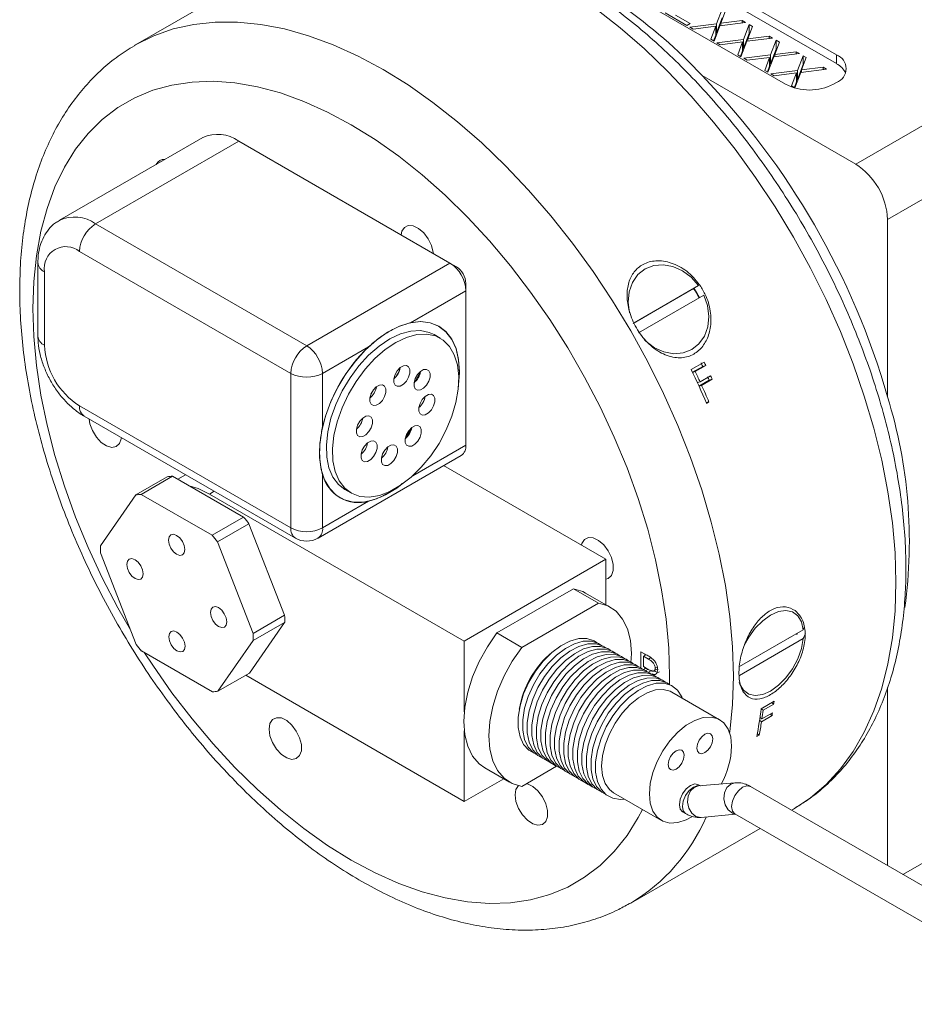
# Model space of a CAD drawing. Header units: inches. Extents: x 0.88 to 7.66, y 1.31 to 10.15.
# Tile 6 of 10: x 4.64 to 5.88, y 4.48 to 5.85. Entities that reach past the tile are written whole.
import ezdxf

# ---------------------------------------------------------------- set-up
doc = ezdxf.new("R2010")
doc.units = ezdxf.units.IN
doc.header["$MEASUREMENT"] = 0

msp = doc.modelspace()

# ---------------------------------------------------------------- linework, layer by layer
at = {"color": 7, "linetype": 'Continuous', "lineweight": 15}
for p, q in [((5.7748, 5.8001), (5.3107, 6.068)), ((5.7748, 5.7879), (5.3107, 6.0557)), ((5.8014, 5.6482), (6.4993, 6.0511)), ((5.24, 6.0272), (5.7041, 5.7593)), ((6.5435, 5.9745), (5.8456, 5.5717)), ((5.0274, 5.9441), (4.8016, 5.8138)), ((5.6083, 5.8432), (5.6161, 5.8637)), ((5.5671, 5.8409), (5.537, 5.8583)), ((5.551, 5.8554), (5.5716, 5.8435)), ((5.6083, 5.8309), (5.6161, 5.8514)), ((5.6207, 5.861), (5.6141, 5.8439)), ((5.5716, 5.8435), (5.5671, 5.8409)), ((5.5713, 5.8385), (5.6083, 5.8432)), ((5.5759, 5.8358), (5.5713, 5.8385)), ((5.607, 5.8398), (5.5759, 5.8358)), ((5.6002, 5.8218), (5.607, 5.8398)), ((5.6129, 5.8405), (5.6047, 5.8192)), ((5.607, 5.8275), (5.607, 5.8398)), ((5.6083, 5.8309), (5.6083, 5.8432)), ((5.6484, 5.845), (5.6129, 5.8405)), ((5.6141, 5.8439), (5.6438, 5.8477)), ((5.6141, 5.8407), (5.6141, 5.8439)), ((5.6438, 5.8477), (5.6484, 5.845)), ((5.6438, 5.8444), (5.6438, 5.8477)), ((5.6457, 5.8216), (5.6535, 5.8421)), ((5.658, 5.8394), (5.6515, 5.8223)), ((5.6535, 5.8421), (5.658, 5.8394)), ((5.6535, 5.8298), (5.6535, 5.8421)), ((5.6047, 5.8192), (5.6002, 5.8218)), ((5.604, 5.8196), (5.607, 5.8275)), ((5.607, 5.8307), (5.6083, 5.8309)), ((5.6087, 5.8169), (5.6457, 5.8216)), ((5.6457, 5.8093), (5.6535, 5.8298)), ((5.6457, 5.8093), (5.6457, 5.8216)), ((5.6858, 5.8234), (5.6503, 5.8189)), ((5.6515, 5.8223), (5.6812, 5.8261)), ((5.6515, 5.8191), (5.6515, 5.8223)), ((5.6535, 5.8298), (5.6542, 5.8294)), ((5.6812, 5.8261), (5.6858, 5.8234)), ((5.6812, 5.8228), (5.6812, 5.8261)), ((5.6133, 5.8142), (5.6087, 5.8169)), ((5.6444, 5.8182), (5.6133, 5.8142)), ((5.6376, 5.8002), (5.6444, 5.8182)), ((5.6503, 5.8189), (5.6421, 5.7976)), ((5.6444, 5.8059), (5.6444, 5.8182)), ((5.6444, 5.8092), (5.6457, 5.8093)), ((5.6831, 5.8), (5.6909, 5.8205)), ((5.6831, 5.7877), (5.6909, 5.8082)), ((5.6954, 5.8178), (5.6889, 5.8007)), ((5.6909, 5.8205), (5.6954, 5.8178)), ((5.6909, 5.8082), (5.6909, 5.8205)), ((5.6909, 5.8082), (5.6916, 5.8078)), ((5.6421, 5.7976), (5.6376, 5.8002)), ((5.6414, 5.798), (5.6444, 5.8059)), ((5.6461, 5.7953), (5.6831, 5.8)), ((5.6507, 5.7927), (5.6461, 5.7953)), ((5.6818, 5.7966), (5.6507, 5.7927)), ((5.675, 5.7786), (5.6818, 5.7966)), ((5.6877, 5.7973), (5.6795, 5.776)), ((5.6818, 5.7843), (5.6818, 5.7966)), ((5.6831, 5.7877), (5.6831, 5.8)), ((5.7232, 5.8018), (5.6877, 5.7973)), ((5.6889, 5.8007), (5.7186, 5.8045)), ((5.6889, 5.7975), (5.6889, 5.8007)), ((5.7186, 5.8045), (5.7232, 5.8018)), ((5.7186, 5.8013), (5.7186, 5.8045)), ((5.7205, 5.7784), (5.7283, 5.7989)), ((5.7328, 5.7963), (5.7263, 5.7791)), ((5.7283, 5.7989), (5.7328, 5.7963)), ((5.7283, 5.7866), (5.7283, 5.7989)), ((5.7748, 5.7879), (5.7748, 5.8001)), ((5.6788, 5.7764), (5.6818, 5.7843)), ((5.6818, 5.7876), (5.6831, 5.7877)), ((5.7205, 5.7661), (5.7283, 5.7866)), ((5.7263, 5.7791), (5.756, 5.7829)), ((5.7283, 5.7866), (5.729, 5.7862)), ((5.756, 5.7829), (5.7606, 5.7802)), ((5.756, 5.7797), (5.756, 5.7829)), ((5.5881, 5.7713), (5.8014, 5.6482)), ((5.6795, 5.776), (5.675, 5.7786)), ((5.6835, 5.7737), (5.7205, 5.7784)), ((5.6881, 5.7711), (5.6835, 5.7737)), ((5.7192, 5.775), (5.6881, 5.7711)), ((5.7124, 5.7571), (5.7192, 5.775)), ((5.725, 5.7757), (5.7169, 5.7544)), ((5.7192, 5.7628), (5.7192, 5.775)), ((5.7205, 5.7661), (5.7205, 5.7784)), ((5.7606, 5.7802), (5.725, 5.7757)), ((5.7263, 5.7759), (5.7263, 5.7791)), ((5.7169, 5.7544), (5.7124, 5.7571)), ((5.7162, 5.7548), (5.7192, 5.7628)), ((5.7192, 5.766), (5.7205, 5.7661)), ((5.7703, 5.7593), (5.7748, 5.7618)), ((4.8949, 5.6853), (4.6961, 5.5705)), ((4.9449, 5.6804), (4.746, 5.5655)), ((5.2382, 5.5111), (4.9449, 5.6804)), ((4.746, 5.5655), (5.0393, 5.3963)), ((5.8456, 5.3254), (5.8456, 5.5717)), ((5.0172, 5.358), (4.724, 5.5273)), ((4.6662, 5.5119), (4.6662, 5.4099)), ((5.0393, 5.3963), (5.2382, 5.5111)), ((5.247, 5.506), (5.2382, 5.5111)), ((4.6753, 5.4992), (4.6754, 5.3971)), ((5.2603, 5.483), (5.2603, 5.4728)), ((5.2603, 5.483), (5.2603, 5.2687)), ((5.583, 5.4798), (5.4923, 5.4274)), ((5.2603, 5.4728), (5.1832, 5.4283)), ((5.2603, 5.2585), (5.2603, 5.4728)), ((5.5763, 5.4759), (5.4937, 5.4282)), ((5.4998, 5.4144), (5.5905, 5.4668)), ((5.2247, 5.4069), (5.2161, 5.4118)), ((5.1252, 5.3948), (5.0614, 5.358)), ((5.573, 5.3634), (5.5909, 5.3738)), ((5.0172, 5.1436), (5.0172, 5.358)), ((5.0614, 5.358), (5.0614, 5.2843)), ((5.1676, 5.3608), (5.1641, 5.3546)), ((5.1683, 5.3627), (5.1666, 5.3637)), ((5.1683, 5.3627), (5.1666, 5.3637)), ((5.197, 5.3593), (5.1894, 5.3461)), ((5.589, 5.3677), (5.5748, 5.3595)), ((5.5749, 5.3594), (5.5786, 5.3605)), ((5.5932, 5.369), (5.5786, 5.3605)), ((5.589, 5.3677), (5.5932, 5.369)), ((5.5816, 5.3452), (5.5853, 5.3461)), ((5.5979, 5.3487), (5.5837, 5.3405)), ((5.5853, 5.3461), (5.6, 5.3546)), ((5.6022, 5.3498), (5.5875, 5.3413)), ((5.5979, 5.3487), (5.6022, 5.3498)), ((5.1321, 5.3354), (5.1285, 5.3292)), ((5.5838, 5.3404), (5.5875, 5.3413)), ((5.2024, 5.3211), (5.1987, 5.3145)), ((5.2015, 5.319), (5.2013, 5.3191)), ((5.5938, 5.3177), (5.5977, 5.3184)), ((5.5977, 5.3184), (5.5944, 5.3164)), ((4.724, 5.3129), (5.0172, 5.1436)), ((4.7304, 5.2986), (5.0237, 5.1293)), ((5.1155, 5.2902), (5.1124, 5.2849)), ((5.1842, 5.2813), (5.1762, 5.2674)), ((5.1842, 5.2813), (5.1837, 5.2816)), ((5.1842, 5.2813), (5.1837, 5.2816)), ((5.1851, 5.2828), (5.1842, 5.2813)), ((5.2603, 5.2687), (5.2603, 5.2585)), ((5.055, 5.1293), (5.2538, 5.2441)), ((5.4547, 5.1), (5.2294, 5.2301)), ((4.8458, 5.2145), (4.8021, 5.1893)), ((4.8094, 5.19), (4.8532, 5.2152)), ((4.8532, 5.2152), (4.9518, 5.1586)), ((4.8711, 5.2174), (4.8603, 5.2111)), ((5.0614, 5.2174), (5.0614, 5.1436)), ((5.0921, 5.1971), (5.1007, 5.1922)), ((4.8021, 5.1893), (4.753, 5.1188)), ((4.908, 5.1333), (4.8094, 5.19)), ((5.258, 4.9865), (4.9045, 5.1906)), ((5.0614, 5.1436), (5.1253, 5.1805)), ((4.9518, 5.1586), (4.908, 5.1333)), ((4.9154, 5.1242), (4.9592, 5.1494)), ((4.9592, 5.1494), (5.0087, 5.0224)), ((4.9649, 4.9971), (4.9154, 5.1242)), ((4.753, 5.109), (4.8025, 4.9819)), ((5.258, 4.9865), (5.4547, 5.1)), ((5.4547, 5.0369), (5.4547, 5.1)), ((5.4095, 5.0591), (5.3032, 4.9978)), ((5.4442, 5.0391), (5.4095, 5.0591)), ((5.461, 5.0332), (5.4264, 5.0532)), ((5.4442, 5.0391), (5.3379, 4.9778)), ((5.0087, 5.0224), (4.9649, 4.9971)), ((5.0087, 5.0125), (4.9597, 4.9421)), ((4.965, 4.9873), (5.0087, 5.0125)), ((5.7286, 5.0023), (5.6399, 4.9511)), ((5.73, 5.0052), (5.7286, 5.0023)), ((5.3379, 4.9778), (5.3032, 4.9978)), ((5.6399, 4.9511), (5.7187, 4.9966)), ((5.64, 4.9389), (5.7286, 4.99)), ((5.7199, 4.9969), (5.7197, 4.9951)), ((4.9159, 4.9168), (4.965, 4.9873)), ((5.258, 4.8884), (5.258, 4.9865)), ((4.8099, 4.9728), (4.9085, 4.9162)), ((5.5033, 4.9717), (5.5107, 4.9675)), ((5.5033, 4.9493), (5.5033, 4.9717)), ((5.5104, 4.9676), (5.5066, 4.9655)), ((5.5066, 4.9655), (5.5066, 4.9513)), ((5.5135, 4.9615), (5.5066, 4.9655)), ((5.5086, 4.9666), (5.5086, 4.9687)), ((5.517, 4.9635), (5.5135, 4.9615)), ((5.5066, 4.9513), (5.5134, 4.9473)), ((5.5104, 4.9491), (5.507, 4.9471)), ((5.5086, 4.9481), (5.5086, 4.9501)), ((5.5131, 4.9475), (5.5098, 4.9456)), ((5.5208, 4.9447), (5.5259, 4.9477)), ((5.5261, 4.9506), (5.5232, 4.9489)), ((4.9597, 4.9421), (4.9159, 4.9168)), ((4.9546, 4.9392), (5.258, 4.764)), ((5.5187, 4.9461), (5.5138, 4.9432)), ((5.5164, 4.9448), (5.5156, 4.9464)), ((5.8456, 4.6749), (5.8456, 4.9221)), ((5.6124, 4.8774), (5.5461, 4.9157)), ((5.6701, 4.8926), (5.688, 4.903)), ((5.6701, 4.8925), (5.6729, 4.8905)), ((5.6875, 4.8989), (5.6729, 4.8905)), ((5.6847, 4.901), (5.6875, 4.8989)), ((5.6685, 4.8806), (5.6712, 4.8785)), ((5.6686, 4.8805), (5.6685, 4.8804)), ((5.6852, 4.883), (5.6706, 4.8745)), ((5.6712, 4.8785), (5.6858, 4.8869)), ((5.6826, 4.885), (5.6852, 4.883)), ((5.6679, 4.8766), (5.6706, 4.8745)), ((5.258, 4.764), (5.258, 4.862)), ((5.6673, 4.8561), (5.664, 4.8542)), ((5.6647, 4.8582), (5.6673, 4.8561)), ((5.8669, 4.6625), (6.212, 4.8617)), ((5.2864, 4.8108), (5.321, 4.7908)), ((5.3379, 4.7849), (5.3862, 4.8128)), ((5.258, 4.764), (5.3127, 4.7955)), ((5.6336, 4.7899), (5.583, 4.7854)), ((5.5858, 4.7856), (5.583, 4.7872)), ((6.1133, 4.5203), (5.6553, 4.7847)), ((5.4653, 4.7759), (5.5317, 4.7376)), ((5.5611, 4.7494), (5.5652, 4.747)), ((5.5869, 4.7418), (5.6347, 4.7461)), ((5.6335, 4.7468), (6.0914, 4.4824)), ((5.6335, 4.7468), (5.6335, 4.7468)), ((5.7123, 4.7518), (5.7148, 4.7533)), ((5.4891, 4.623), (5.6685, 4.7266)), ((5.4891, 4.623), (5.4877, 4.6222))]:
    msp.add_line(p, q, dxfattribs=at)
at = {"color": 8, "linetype": 'Continuous', "lineweight": 15}
for p, q in [((5.1865, 5.2159), (5.2603, 5.2585)), ((4.9045, 5.1906), (4.911, 5.1944))]:
    msp.add_line(p, q, dxfattribs=at)
at = {"color": 8, "linetype": 'Continuous', "lineweight": 15, "flags": 128}
for points in [[(5.8572, 5.0681), (5.856, 5.1088), (5.8523, 5.1508), (5.8461, 5.1938), (5.8375, 5.2376), (5.8266, 5.2819), (5.8133, 5.3266), (5.7978, 5.3714), (5.7801, 5.4161), (5.7603, 5.4605), (5.7385, 5.5042), (5.7148, 5.5472), (5.6894, 5.5892), (5.6624, 5.6299), (5.6339, 5.6692), (5.6041, 5.7069), (5.573, 5.7428), (5.541, 5.7766), (5.5081, 5.8083), (5.4744, 5.8376), (5.4403, 5.8644)], [(4.8016, 5.8138), (4.827, 5.8264), (4.854, 5.836), (4.8825, 5.8424), (4.9124, 5.8456), (4.9434, 5.8456), (4.9755, 5.8424), (5.0084, 5.8361), (5.042, 5.8266), (5.0762, 5.814), (5.1107, 5.7983), (5.1454, 5.7798), (5.18, 5.7583), (5.2145, 5.7341), (5.2487, 5.7073), (5.2823, 5.6779), (5.3152, 5.6463), (5.3473, 5.6124), (5.3783, 5.5766), (5.4082, 5.5389), (5.4367, 5.4996), (5.4637, 5.4589), (5.4891, 5.4169), (5.5128, 5.3739), (5.5345, 5.3301), (5.5543, 5.2858), (5.572, 5.2411), (5.5876, 5.1963), (5.6008, 5.1516), (5.6118, 5.1073), (5.6204, 5.0635), (5.6265, 5.0205), (5.6303, 4.9785), (5.6315, 4.9377), (5.6303, 4.8984), (5.6265, 4.8607), (5.6263, 4.8592)], [(5.543, 4.9263), (5.5431, 4.9377), (5.5419, 4.9766), (5.5382, 5.0167), (5.532, 5.0577), (5.5235, 5.0995), (5.5126, 5.1418), (5.4993, 5.1844), (5.4839, 5.2271), (5.4663, 5.2696), (5.4467, 5.3116), (5.4251, 5.353), (5.4018, 5.3934), (5.3767, 5.4328), (5.3501, 5.4708), (5.3221, 5.5073), (5.2929, 5.542), (5.2626, 5.5747), (5.2314, 5.6053), (5.1995, 5.6336), (5.167, 5.6595), (5.1342, 5.6827), (5.1012, 5.7032), (5.0681, 5.7208), (5.0353, 5.7355), (5.0028, 5.7472), (4.9709, 5.7557), (4.9397, 5.7611), (4.9094, 5.7634), (4.8802, 5.7624), (4.8522, 5.7582), (4.8256, 5.7509), (4.8006, 5.7405), (4.7772, 5.727), (4.7556, 5.7105), (4.736, 5.6911), (4.7184, 5.669), (4.703, 5.6442), (4.6898, 5.6168), (4.6789, 5.5871), (4.6703, 5.5552), (4.6642, 5.5212), (4.6605, 5.4854), (4.6592, 5.448), (4.6592, 5.448)], [(4.6592, 5.448), (4.6605, 5.4091), (4.6642, 5.3691), (4.6703, 5.328), (4.6789, 5.2862), (4.6898, 5.2439), (4.703, 5.2013), (4.7184, 5.1586), (4.736, 5.1162), (4.7556, 5.0741), (4.7772, 5.0328), (4.7947, 5.0022)], [(5.7164, 4.7542), (5.7385, 4.769), (5.7603, 4.7876), (5.7801, 4.8091), (5.7978, 4.8334), (5.8133, 4.8602), (5.8266, 4.8896), (5.8375, 4.9213), (5.8461, 4.9551), (5.8523, 4.991), (5.856, 5.0287), (5.8572, 5.0681)], [(4.8143, 4.9703), (4.8256, 4.9529), (4.8522, 4.9149), (4.8802, 4.8785), (4.9094, 4.8438), (4.9397, 4.811), (4.9709, 4.7804), (5.0028, 4.7521), (5.0353, 4.7263), (5.0681, 4.703), (5.1012, 4.6825), (5.1342, 4.6649), (5.167, 4.6502), (5.1995, 4.6386), (5.2314, 4.63), (5.2626, 4.6246), (5.2929, 4.6224), (5.3221, 4.6233), (5.3501, 4.6275), (5.3767, 4.6348), (5.4018, 4.6452), (5.4251, 4.6587), (5.4467, 4.6752), (5.4663, 4.6946), (5.4839, 4.7168), (5.4993, 4.7416), (5.5052, 4.7528)], [(5.5855, 4.7856), (5.5821, 4.7859), (5.5762, 4.7838), (5.5702, 4.779), (5.5652, 4.7723), (5.5619, 4.7645), (5.5607, 4.757), (5.5619, 4.7509), (5.5652, 4.747), (5.5652, 4.747)], [(5.583, 4.7854), (5.5773, 4.7835), (5.5719, 4.7786), (5.5686, 4.7714), (5.5677, 4.7629), (5.5695, 4.7546), (5.5737, 4.7477), (5.5795, 4.7432), (5.5862, 4.7417), (5.5869, 4.7418)], [(5.6336, 4.7899), (5.6278, 4.788), (5.6225, 4.7831), (5.6192, 4.7759), (5.6183, 4.7675), (5.6201, 4.7592), (5.6242, 4.7522), (5.6301, 4.7477), (5.6341, 4.7464)], [(5.6553, 4.7847), (5.6503, 4.7856), (5.6444, 4.7836), (5.6385, 4.7788), (5.6335, 4.772), (5.6301, 4.7643), (5.6289, 4.7568), (5.6301, 4.7506), (5.6335, 4.7468), (5.6335, 4.7468)]]:
    msp.add_lwpolyline(points, dxfattribs=at)
at = {"color": 7, "linetype": 'Continuous', "lineweight": 15, "flags": 128}
for points in [[(4.8002, 5.813), (4.8016, 5.8138), (4.8016, 5.8138)], [(5.2151, 5.5244), (5.2149, 5.5259), (5.2125, 5.5353), (5.2079, 5.5447), (5.2017, 5.553), (5.1945, 5.5593), (5.1871, 5.5628), (5.1803, 5.5633), (5.1749, 5.5607), (5.1713, 5.5552), (5.1703, 5.5503)], [(5.583, 5.4798), (5.5728, 5.4914), (5.5608, 5.5005), (5.5476, 5.5064), (5.5341, 5.5089), (5.521, 5.5077), (5.5091, 5.503), (5.4991, 5.4951), (5.4915, 5.4843), (5.4869, 5.4713), (5.4855, 5.457), (5.4873, 5.4422)], [(5.5077, 5.405), (5.51, 5.4028), (5.522, 5.3937), (5.5352, 5.3878), (5.5487, 5.3853), (5.5618, 5.3864), (5.5737, 5.3911), (5.5837, 5.3991), (5.5913, 5.4099), (5.5959, 5.4228), (5.5973, 5.4372), (5.5955, 5.4521), (5.5905, 5.4668)], [(5.5767, 5.4762), (5.5808, 5.4698), (5.5843, 5.4632)], [(5.1692, 5.2023), (5.1644, 5.1988), (5.1488, 5.1893), (5.1333, 5.1828), (5.1183, 5.1795), (5.1043, 5.1794), (5.0916, 5.1825), (5.0804, 5.1888), (5.0712, 5.1981), (5.0642, 5.2101), (5.0594, 5.2246), (5.0572, 5.2411), (5.0574, 5.2593), (5.0601, 5.2787), (5.0653, 5.2987), (5.0728, 5.3189), (5.0823, 5.3387), (5.0938, 5.3576), (5.1068, 5.3751), (5.121, 5.3909), (5.1361, 5.4043), (5.1516, 5.4152), (5.1672, 5.4232), (5.1825, 5.4282), (5.1971, 5.4299), (5.2105, 5.4284), (5.2224, 5.4237), (5.2326, 5.4159), (5.2408, 5.4052), (5.2467, 5.3919), (5.2502, 5.3763), (5.2513, 5.3589), (5.2501, 5.3425)], [(5.1832, 5.4283), (5.1975, 5.4299), (5.2107, 5.4284), (5.2225, 5.4238), (5.2326, 5.4161), (5.2407, 5.4057), (5.2466, 5.3927), (5.2502, 5.3775), (5.2515, 5.3605), (5.2502, 5.3421), (5.2499, 5.3394)], [(5.0921, 5.1971), (5.0834, 5.2038), (5.0756, 5.2141), (5.0702, 5.2269), (5.0671, 5.2419), (5.0666, 5.2587), (5.0685, 5.2769), (5.0729, 5.2958), (5.0797, 5.315), (5.0886, 5.3339), (5.0994, 5.352), (5.1117, 5.3686), (5.1253, 5.3835), (5.1397, 5.396), (5.1545, 5.406), (5.1694, 5.413), (5.1837, 5.4168), (5.1972, 5.4175), (5.2095, 5.4149), (5.2161, 5.4118)], [(5.2114, 5.2435), (5.1984, 5.2277), (5.1844, 5.2139), (5.1697, 5.2027), (5.1548, 5.1942), (5.1402, 5.1887), (5.1262, 5.1864), (5.1132, 5.1874), (5.1017, 5.1916), (5.092, 5.1989), (5.0842, 5.2091), (5.0787, 5.2219), (5.0757, 5.2369), (5.0751, 5.2538), (5.0771, 5.2719), (5.0815, 5.2909), (5.0883, 5.3101), (5.0972, 5.329), (5.108, 5.347), (5.1203, 5.3637), (5.1339, 5.3785), (5.1483, 5.3911), (5.1631, 5.401), (5.1779, 5.408), (5.1923, 5.4119), (5.2058, 5.4126), (5.2181, 5.41), (5.2288, 5.4042), (5.2376, 5.3954), (5.2442, 5.3838), (5.2485, 5.3699), (5.2503, 5.3539), (5.2496, 5.3363), (5.2464, 5.3177), (5.2408, 5.2986), (5.2329, 5.2795), (5.223, 5.2609), (5.2114, 5.2435)], [(5.165, 5.3618), (5.1619, 5.3564), (5.1602, 5.3507), (5.1602, 5.3456), (5.1619, 5.3419), (5.165, 5.3401), (5.1691, 5.3405), (5.1735, 5.343), (5.1776, 5.3473), (5.1807, 5.3527), (5.1824, 5.3584), (5.1824, 5.3635), (5.1807, 5.3672), (5.1776, 5.369), (5.1735, 5.3686), (5.1691, 5.3661), (5.165, 5.3618)], [(5.1931, 5.3563), (5.19, 5.3509), (5.1883, 5.3452), (5.1883, 5.3401), (5.19, 5.3364), (5.1931, 5.3346), (5.1972, 5.335), (5.2016, 5.3376), (5.2057, 5.3419), (5.2088, 5.3473), (5.2105, 5.353), (5.2105, 5.3581), (5.2088, 5.3618), (5.2057, 5.3636), (5.2016, 5.3632), (5.1972, 5.3606), (5.1931, 5.3563)], [(5.1318, 5.335), (5.1287, 5.3296), (5.127, 5.3239), (5.127, 5.3188), (5.1287, 5.3151), (5.1318, 5.3133), (5.1359, 5.3137), (5.1403, 5.3162), (5.1444, 5.3205), (5.1475, 5.3259), (5.1492, 5.3316), (5.1492, 5.3367), (5.1475, 5.3405), (5.1444, 5.3423), (5.1403, 5.3419), (5.1359, 5.3393), (5.1318, 5.335)], [(5.1997, 5.3218), (5.1966, 5.3164), (5.1949, 5.3107), (5.1949, 5.3056), (5.1966, 5.3019), (5.1998, 5.3001), (5.2038, 5.3005), (5.2082, 5.3031), (5.2123, 5.3074), (5.2154, 5.3128), (5.2171, 5.3185), (5.2171, 5.3236), (5.2154, 5.3273), (5.2123, 5.3291), (5.2082, 5.3287), (5.2038, 5.3261), (5.1997, 5.3218)], [(4.7372, 5.2947), (4.7383, 5.2882), (4.7419, 5.2786), (4.7473, 5.2697), (4.7541, 5.2623), (4.7615, 5.2573), (4.7687, 5.2553), (4.7749, 5.2564), (4.7795, 5.2605), (4.7819, 5.2672), (4.7821, 5.2688)], [(5.113, 5.2917), (5.1099, 5.2863), (5.1082, 5.2806), (5.1082, 5.2755), (5.1099, 5.2717), (5.1131, 5.2699), (5.1171, 5.2704), (5.1215, 5.2729), (5.1256, 5.2772), (5.1287, 5.2826), (5.1304, 5.2883), (5.1304, 5.2934), (5.1287, 5.2971), (5.1256, 5.2989), (5.1215, 5.2985), (5.1171, 5.296), (5.113, 5.2917)], [(5.181, 5.2785), (5.1778, 5.2731), (5.1762, 5.2674), (5.1762, 5.2623), (5.1779, 5.2586), (5.181, 5.2568), (5.1851, 5.2572), (5.1895, 5.2597), (5.1935, 5.264), (5.1967, 5.2695), (5.1984, 5.2751), (5.1983, 5.2802), (5.1967, 5.284), (5.1935, 5.2858), (5.1895, 5.2854), (5.185, 5.2828), (5.181, 5.2785)], [(5.1197, 5.2572), (5.1165, 5.2518), (5.1149, 5.2461), (5.1149, 5.241), (5.1165, 5.2373), (5.1197, 5.2355), (5.1237, 5.2359), (5.1282, 5.2384), (5.1322, 5.2427), (5.1354, 5.2481), (5.137, 5.2538), (5.137, 5.2589), (5.1354, 5.2626), (5.1322, 5.2644), (5.1282, 5.264), (5.1237, 5.2615), (5.1197, 5.2572)], [(5.1478, 5.2517), (5.1447, 5.2463), (5.143, 5.2406), (5.143, 5.2355), (5.1447, 5.2318), (5.1478, 5.23), (5.1519, 5.2304), (5.1563, 5.233), (5.1604, 5.2373), (5.1635, 5.2427), (5.1652, 5.2484), (5.1652, 5.2535), (5.1635, 5.2572), (5.1604, 5.259), (5.1563, 5.2586), (5.1519, 5.256), (5.1478, 5.2517)], [(4.9045, 5.1906), (4.8886, 5.1982), (4.8761, 5.202)], [(4.8475, 5.1266), (4.8484, 5.1311), (4.8508, 5.1339), (4.8545, 5.1347), (4.8588, 5.1332), (4.8631, 5.1297), (4.8668, 5.1248), (4.8693, 5.1191), (4.8701, 5.1136), (4.8693, 5.1091), (4.8668, 5.1063), (4.8632, 5.1055), (4.8588, 5.107), (4.8545, 5.1105), (4.8508, 5.1154), (4.8484, 5.1211), (4.8475, 5.1266)], [(5.4547, 5.0724), (5.4579, 5.0734), (5.4625, 5.0776), (5.4649, 5.0843), (5.4649, 5.0928), (5.4625, 5.1023), (5.4579, 5.1117), (5.4517, 5.12), (5.4445, 5.1263), (5.4371, 5.1298), (5.4303, 5.1303), (5.4249, 5.1276), (5.4213, 5.1221), (5.4207, 5.1197)], [(4.801, 5.0733), (4.7967, 5.0767), (4.793, 5.0817), (4.7906, 5.0873), (4.7897, 5.0928), (4.7905, 5.0974), (4.793, 5.1002), (4.7966, 5.1009), (4.801, 5.0994), (4.8053, 5.096), (4.809, 5.091), (4.8114, 5.0854), (4.8123, 5.0799), (4.8115, 5.0753), (4.809, 5.0725), (4.8054, 5.0718), (4.801, 5.0733)], [(5.4264, 5.0532), (5.4227, 5.0552), (5.4095, 5.0591)], [(4.9169, 5.0329), (4.9213, 5.0294), (4.9249, 5.0244), (4.9274, 5.0188), (4.9283, 5.0133), (4.9274, 5.0088), (4.925, 5.0059), (4.9213, 5.0052), (4.917, 5.0067), (4.9127, 5.0102), (4.909, 5.0151), (4.9065, 5.0208), (4.9056, 5.0263), (4.9065, 5.0308), (4.9089, 5.0336), (4.9126, 5.0343), (4.9169, 5.0329)], [(5.4894, 4.9563), (5.49, 4.9691), (5.4886, 4.9874), (5.4845, 5.0035), (5.4778, 5.0171), (5.4687, 5.0278), (5.4573, 5.0352), (5.4442, 5.0391)], [(5.7286, 5.0023), (5.726, 5.0131), (5.7209, 5.0215), (5.7136, 5.0269), (5.7045, 5.0289), (5.6942, 5.0275), (5.6832, 5.0227), (5.6722, 5.0148), (5.6619, 5.0043), (5.6528, 4.9918), (5.6472, 4.9816)], [(4.8704, 4.9795), (4.8696, 4.975), (4.8672, 4.9722), (4.8635, 4.9714), (4.8592, 4.9729), (4.8548, 4.9764), (4.8512, 4.9814), (4.8487, 4.987), (4.8478, 4.9925), (4.8487, 4.997), (4.8511, 4.9999), (4.8548, 5.0006), (4.8591, 4.9991), (4.8634, 4.9956), (4.8671, 4.9907), (4.8696, 4.985), (4.8704, 4.9795)], [(5.3032, 4.9978), (5.2901, 4.9786), (5.2788, 4.9581), (5.2696, 4.9369), (5.2629, 4.9156), (5.2588, 4.8947), (5.2574, 4.8749), (5.2588, 4.8566), (5.2629, 4.8405), (5.2696, 4.8269), (5.2788, 4.8162), (5.2864, 4.8108)], [(5.4424, 4.9843), (5.4382, 4.9869), (5.4282, 4.9901), (5.4168, 4.9899), (5.4046, 4.9865), (5.3919, 4.98), (5.3794, 4.9705), (5.3676, 4.9586), (5.3568, 4.9447), (5.3476, 4.9293), (5.3404, 4.9131), (5.3354, 4.8968), (5.3329, 4.881), (5.3329, 4.8664), (5.3354, 4.8535), (5.3404, 4.843), (5.3476, 4.8352), (5.3541, 4.8314)], [(5.6396, 4.9292), (5.6404, 4.9267), (5.6455, 4.9184), (5.6528, 4.913), (5.6619, 4.911), (5.6722, 4.9124), (5.6832, 4.9172), (5.6942, 4.9251), (5.7045, 4.9356), (5.7136, 4.9481), (5.7209, 4.9619), (5.726, 4.9761), (5.7286, 4.99)], [(5.3379, 4.9778), (5.3247, 4.9586), (5.3134, 4.9381), (5.3043, 4.9169), (5.2975, 4.8956), (5.2934, 4.8747), (5.292, 4.8549), (5.2934, 4.8366), (5.2975, 4.8205), (5.3043, 4.8069), (5.3134, 4.7962), (5.3247, 4.7888), (5.3379, 4.7849)], [(5.4487, 4.9806), (5.4445, 4.9832), (5.4345, 4.9864), (5.4232, 4.9863), (5.4109, 4.9829), (5.3983, 4.9763), (5.3858, 4.9669), (5.3739, 4.955), (5.3631, 4.941), (5.354, 4.9256), (5.3467, 4.9095), (5.3417, 4.8932), (5.3392, 4.8774), (5.3392, 4.8627), (5.3417, 4.8499), (5.3467, 4.8393), (5.354, 4.8315), (5.3605, 4.8277)], [(5.455, 4.977), (5.4509, 4.9796), (5.4409, 4.9828), (5.4295, 4.9826), (5.4172, 4.9792), (5.4046, 4.9727), (5.3921, 4.9632), (5.3802, 4.9513), (5.3695, 4.9374), (5.3603, 4.922), (5.353, 4.9058), (5.3481, 4.8895), (5.3455, 4.8737), (5.3455, 4.8591), (5.3481, 4.8462), (5.353, 4.8357), (5.3603, 4.8279), (5.3668, 4.8241)], [(5.4614, 4.9733), (5.4572, 4.976), (5.4472, 4.9791), (5.4358, 4.979), (5.4236, 4.9756), (5.4109, 4.969), (5.3984, 4.9596), (5.3865, 4.9477), (5.3758, 4.9337), (5.3666, 4.9184), (5.3594, 4.9022), (5.3544, 4.8859), (5.3518, 4.8701), (5.3518, 4.8554), (5.3544, 4.8426), (5.3594, 4.832), (5.3666, 4.8242), (5.3731, 4.8204)], [(5.4677, 4.9697), (5.4635, 4.9723), (5.4535, 4.9755), (5.4421, 4.9753), (5.4299, 4.9719), (5.4172, 4.9654), (5.4047, 4.9559), (5.3928, 4.944), (5.3821, 4.9301), (5.3729, 4.9147), (5.3657, 4.8985), (5.3607, 4.8822), (5.3581, 4.8664), (5.3581, 4.8518), (5.3607, 4.8389), (5.3657, 4.8284), (5.3729, 4.8206), (5.3794, 4.8168)], [(5.474, 4.966), (5.4698, 4.9687), (5.4598, 4.9718), (5.4484, 4.9717), (5.4362, 4.9683), (5.4235, 4.9617), (5.411, 4.9523), (5.3992, 4.9404), (5.3884, 4.9264), (5.3792, 4.9111), (5.372, 4.8949), (5.367, 4.8786), (5.3645, 4.8628), (5.3645, 4.8482), (5.367, 4.8353), (5.372, 4.8247), (5.3792, 4.8169), (5.3857, 4.8131)], [(5.4803, 4.9624), (5.4761, 4.965), (5.4661, 4.9682), (5.4548, 4.9681), (5.4425, 4.9646), (5.4299, 4.9581), (5.4174, 4.9486), (5.4055, 4.9367), (5.3947, 4.9228), (5.3856, 4.9074), (5.3783, 4.8912), (5.3733, 4.8749), (5.3708, 4.8591), (5.3708, 4.8445), (5.3733, 4.8317), (5.3783, 4.8211), (5.3856, 4.8133), (5.3921, 4.8095)], [(5.4866, 4.9587), (5.4825, 4.9614), (5.4725, 4.9645), (5.4611, 4.9644), (5.4488, 4.961), (5.4362, 4.9544), (5.4237, 4.945), (5.4118, 4.9331), (5.4011, 4.9191), (5.3919, 4.9038), (5.3846, 4.8876), (5.3797, 4.8713), (5.3771, 4.8555), (5.3771, 4.8409), (5.3797, 4.828), (5.3846, 4.8175), (5.3919, 4.8096), (5.3984, 4.8058)], [(5.4924, 4.9555), (5.4888, 4.9577), (5.4788, 4.9609), (5.4674, 4.9608), (5.4552, 4.9573), (5.4425, 4.9508), (5.43, 4.9413), (5.4181, 4.9294), (5.4074, 4.9155), (5.3982, 4.9001), (5.391, 4.8839), (5.386, 4.8676), (5.3834, 4.8518), (5.3834, 4.8372), (5.386, 4.8244), (5.391, 4.8138), (5.3982, 4.806), (5.4047, 4.8022)], [(5.4993, 4.9514), (5.4951, 4.9541), (5.4851, 4.9572), (5.4737, 4.9571), (5.4615, 4.9537), (5.4488, 4.9471), (5.4363, 4.9377), (5.4244, 4.9258), (5.4137, 4.9118), (5.4045, 4.8965), (5.3973, 4.8803), (5.3923, 4.864), (5.3897, 4.8482), (5.3897, 4.8336), (5.3923, 4.8207), (5.3973, 4.8102), (5.4045, 4.8023), (5.411, 4.7985)], [(5.5056, 4.9478), (5.5014, 4.9504), (5.4914, 4.9536), (5.48, 4.9535), (5.4678, 4.95), (5.4551, 4.9435), (5.4426, 4.9341), (5.4308, 4.9221), (5.42, 4.9082), (5.4108, 4.8928), (5.4036, 4.8766), (5.3986, 4.8603), (5.3961, 4.8445), (5.3961, 4.8299), (5.3986, 4.8171), (5.4036, 4.8065), (5.4108, 4.7987), (5.4173, 4.7949)], [(5.5119, 4.9441), (5.5077, 4.9468), (5.4977, 4.9499), (5.4864, 4.9498), (5.4741, 4.9464), (5.4615, 4.9398), (5.449, 4.9304), (5.4371, 4.9185), (5.4263, 4.9045), (5.4172, 4.8892), (5.4099, 4.873), (5.4049, 4.8567), (5.4024, 4.8409), (5.4024, 4.8263), (5.4049, 4.8134), (5.4099, 4.8029), (5.4172, 4.795), (5.4237, 4.7912)], [(5.5185, 4.9403), (5.5141, 4.9431), (5.5041, 4.9463), (5.4927, 4.9462), (5.4804, 4.9428), (5.4678, 4.9362), (5.4553, 4.9268), (5.4434, 4.9148), (5.4327, 4.9009), (5.4235, 4.8855), (5.4162, 4.8693), (5.4113, 4.853), (5.4087, 4.8372), (5.4087, 4.8226), (5.4113, 4.8098), (5.4162, 4.7992), (5.4235, 4.7914), (5.43, 4.7876)], [(5.5245, 4.9369), (5.5204, 4.9395), (5.5104, 4.9426), (5.499, 4.9425), (5.4867, 4.9391), (5.4741, 4.9325), (5.4616, 4.9231), (5.4497, 4.9112), (5.439, 4.8972), (5.4298, 4.8819), (5.4226, 4.8657), (5.4176, 4.8494), (5.415, 4.8336), (5.415, 4.819), (5.4176, 4.8061), (5.4226, 4.7956), (5.4298, 4.7877), (5.4363, 4.7839)], [(5.5309, 4.9332), (5.5267, 4.9358), (5.5167, 4.939), (5.5053, 4.9389), (5.4931, 4.9355), (5.4804, 4.9289), (5.4679, 4.9195), (5.456, 4.9075), (5.4453, 4.8936), (5.4361, 4.8782), (5.4289, 4.862), (5.4239, 4.8457), (5.4213, 4.8299), (5.4213, 4.8153), (5.4239, 4.8025), (5.4289, 4.7919), (5.4361, 4.7841), (5.4426, 4.7803)], [(5.5372, 4.9295), (5.533, 4.9322), (5.523, 4.9353), (5.5116, 4.9352), (5.4994, 4.9318), (5.4867, 4.9252), (5.4742, 4.9158), (5.4624, 4.9039), (5.4516, 4.8899), (5.4424, 4.8746), (5.4352, 4.8584), (5.4302, 4.8421), (5.4277, 4.8263), (5.4277, 4.8117), (5.4302, 4.7988), (5.4352, 4.7883), (5.4424, 4.7804), (5.4489, 4.7766)], [(5.543, 4.9263), (5.5393, 4.9285), (5.5293, 4.9317), (5.518, 4.9316), (5.5057, 4.9282), (5.4931, 4.9216), (5.4805, 4.9122), (5.4687, 4.9002), (5.4579, 4.8863), (5.4488, 4.8709), (5.4415, 4.8547), (5.4365, 4.8384), (5.434, 4.8226), (5.434, 4.808), (5.4365, 4.7952), (5.4415, 4.7846), (5.4488, 4.7768), (5.4553, 4.773)], [(5.561, 4.9071), (5.5601, 4.9093), (5.5539, 4.9185), (5.5457, 4.9249), (5.5357, 4.928), (5.5243, 4.9279), (5.512, 4.9245), (5.4994, 4.918), (5.4869, 4.9085), (5.475, 4.8966), (5.4643, 4.8826), (5.4551, 4.8673), (5.4478, 4.8511), (5.4429, 4.8348), (5.4403, 4.819), (5.4403, 4.8044), (5.4429, 4.7915), (5.4478, 4.781), (5.4551, 4.7731), (5.4643, 4.7684), (5.475, 4.7668), (5.4803, 4.7672)], [(5.5461, 4.9157), (5.5439, 4.9168), (5.5343, 4.9194), (5.5234, 4.9187), (5.5117, 4.9148), (5.4997, 4.9079), (5.4881, 4.8983), (5.4772, 4.8864), (5.4675, 4.8727), (5.4595, 4.8579), (5.4536, 4.8425), (5.4499, 4.8273), (5.4486, 4.8128), (5.4499, 4.7998), (5.4536, 4.7889), (5.4595, 4.7804), (5.4653, 4.7759)], [(4.9871, 4.8643), (4.9883, 4.8552), (4.9919, 4.8456), (4.9973, 4.8367), (5.0041, 4.8293), (5.0115, 4.8243), (5.0187, 4.8223), (5.0249, 4.8234), (5.0295, 4.8275), (5.0319, 4.8342), (5.0319, 4.8428), (5.0295, 4.8523), (5.0249, 4.8617), (5.0187, 4.8699), (5.0115, 4.8762), (5.0041, 4.8798), (4.9973, 4.8802), (4.9919, 4.8776), (4.9883, 4.8721), (4.9871, 4.8643)], [(5.6291, 4.8405), (5.6279, 4.8534), (5.6242, 4.8644), (5.6182, 4.8729), (5.6103, 4.8786), (5.6006, 4.8811), (5.5897, 4.8804), (5.578, 4.8765), (5.5661, 4.8696), (5.5544, 4.86), (5.5435, 4.8481), (5.5338, 4.8344), (5.5259, 4.8196), (5.5199, 4.8042), (5.5162, 4.789), (5.5149, 4.7745), (5.5162, 4.7615), (5.5199, 4.7506), (5.5259, 4.7421), (5.5338, 4.7364), (5.5435, 4.7339), (5.5544, 4.7346), (5.5661, 4.7385), (5.5739, 4.7427)], [(5.6029, 4.8508), (5.6021, 4.8552), (5.5997, 4.858), (5.5961, 4.8587), (5.5918, 4.8572), (5.5876, 4.8538), (5.584, 4.849), (5.5816, 4.8434), (5.5808, 4.8381), (5.5816, 4.8337), (5.584, 4.8309), (5.5876, 4.8302), (5.5918, 4.8317), (5.5961, 4.8351), (5.5997, 4.8399), (5.6021, 4.8455), (5.6029, 4.8508)], [(5.5412, 4.8152), (5.542, 4.8108), (5.5444, 4.8081), (5.548, 4.8074), (5.5522, 4.8088), (5.5565, 4.8122), (5.5601, 4.8171), (5.5625, 4.8226), (5.5633, 4.828), (5.5625, 4.8324), (5.5601, 4.8351), (5.5565, 4.8358), (5.5522, 4.8343), (5.548, 4.8309), (5.5444, 4.8261), (5.542, 4.8206), (5.5412, 4.8152)], [(5.3286, 4.7729), (5.3298, 4.7637), (5.3334, 4.7541), (5.3388, 4.7452), (5.3456, 4.7378), (5.353, 4.7328), (5.3602, 4.7308), (5.3664, 4.7319), (5.371, 4.736), (5.3734, 4.7427), (5.3734, 4.7513), (5.371, 4.7608), (5.3664, 4.7702), (5.3602, 4.7785), (5.353, 4.7847), (5.3456, 4.7883), (5.3444, 4.7886)], [(5.3331, 4.7859), (5.3298, 4.7806), (5.3286, 4.7729)], [(5.583, 4.7872), (5.578, 4.7882), (5.572, 4.7862), (5.5661, 4.7814), (5.5611, 4.7746), (5.5578, 4.7669), (5.5566, 4.7594), (5.5578, 4.7532), (5.5611, 4.7494), (5.5611, 4.7494)], [(5.7148, 4.7533), (5.7148, 4.7533), (5.7164, 4.7542)]]:
    msp.add_lwpolyline(points, dxfattribs=at)
at = {"color": 7, "linetype": 'Continuous', "lineweight": 15}
for centre, radius, start, end in [((5.091, 5.3107), 0.6777, 42.8217, 67.8635), ((5.7675, 5.781), 0.0205, 290.7834, 69.2166), ((5.7621, 5.7632), 0.0277, 24.8856, 62.882), ((4.8184, 5.0296), 1.0689, 16.0621, 43.9379), ((5.7372, 5.8233), 0.072, 242.6096, 297.3904), ((4.9156, 5.6395), 0.0503, 54.3875, 114.3092), ((4.841, 5.6435), 0.0115, 83.3891, 156.6057), ((5.7496, 5.5673), 0.0961, 2.6055, 57.3945), ((4.7719, 5.5251), 0.048, 122.6063, 177.4), ((4.705, 5.504), 0.03, 50.8061, 189.2233), ((5.2123, 5.4706), 0.048, 2.6086, 57.3976), ((5.2315, 5.4817), 0.0288, 2.6086, 57.3975), ((5.5108, 5.4294), 0.0803, 24.6431, 35.3569), ((4.7809, 5.4019), 0.1057, 182.6086, 237.3976), ((5.0652, 5.3558), 0.048, 122.6063, 177.4), ((5.0134, 5.3558), 0.048, 2.6086, 57.3976), ((5.2825, 5.2304), 0.2276, 133.7154, 166.2908), ((4.5474, 4.8717), 1.1537, 25.4653, 25.7262), ((4.5356, 4.8653), 1.1715, 25.4657, 25.7255), ((5.0393, 5.4007), 0.048, 242.6153, 297.3909), ((5.1444, 5.3701), 0.0251, 309.0939, 350.9209), ((5.1725, 5.3646), 0.0251, 309.0951, 350.9197), ((4.53, 4.8608), 1.1578, 23.1774, 25.7307), ((4.5267, 4.8596), 1.1651, 24.6836, 25.4659), ((4.5547, 4.875), 1.1457, 24.4213, 24.6832), ((4.546, 4.8702), 1.16, 24.4215, 24.683), ((5.1112, 5.3433), 0.0251, 309.0856, 350.9293), ((4.5405, 4.8658), 1.1499, 23.1731, 24.4229), ((5.1791, 5.3302), 0.0251, 309.0895, 350.9252), ((5.1976, 5.1251), 0.6782, 352.2011, 17.174), ((5.0924, 5.3), 0.0251, 309.0962, 350.9184), ((5.1603, 5.2868), 0.0251, 309.0916, 350.9232), ((5.099, 5.2655), 0.0251, 309.08, 350.9349), ((5.1272, 5.26), 0.0251, 309.08, 350.9348), ((5.245, 5.2568), 0.0154, 305.0152, 6.3042), ((4.8551, 5.1551), 0.0602, 91.8216, 98.872), ((5.1115, 5.2303), 0.0517, 194.5251, 285.4643), ((4.8113, 5.1298), 0.0602, 91.8216, 98.872), ((4.767, 5.002), 0.2422, 37.4951, 40.2818), ((5.0393, 5.1863), 0.048, 242.6152, 297.3909), ((4.7233, 4.9768), 0.2422, 37.4951, 40.2818), ((5.0393, 5.1564), 0.0312, 240.0074, 299.9973), ((4.8949, 5.1142), 0.142, 178.1451, 182.1233), ((4.8668, 5.0171), 0.142, 358.1451, 2.1233), ((4.8231, 4.9919), 0.142, 358.1451, 2.1233), ((4.9947, 5.1293), 0.2422, 217.4951, 220.2818), ((5.4632, 4.8703), 0.1306, 129.5804, 170.4249), ((4.9066, 4.9763), 0.0602, 271.8216, 278.872), ((5.1776, 4.9512), 0.4959, 348.7187, 353.2127), ((5.1657, 4.9656), 0.526, 352.7227, 353.1656), ((5.1654, 4.9552), 0.5116, 351.3716, 352.726), ((5.1956, 4.9614), 0.4959, 350.9076, 351.3693), ((5.1968, 4.9503), 0.4798, 348.6817, 350.9198), ((5.5132, 4.8445), 0.116, 330.7743, 358.0239)]:
    msp.add_arc(centre, radius, start, end, dxfattribs=at)
at = {"color": 8, "linetype": 'Continuous', "lineweight": 15}
for centre, radius, start, end in [((4.7169, 5.5259), 0.0492, 53.6959, 115.1268), ((4.6812, 5.513), 0.015, 184.177, 247.1372), ((4.6818, 5.4114), 0.0157, 185.6999, 245.631), ((4.739, 5.3111), 0.0151, 173.0174, 235.681), ((5.0322, 5.1418), 0.0151, 172.9285, 235.7699), ((5.0461, 5.142), 0.0154, 305.0152, 6.3042), ((5.358, 4.8432), 0.2563, 300.7639, 336.8296)]:
    msp.add_arc(centre, radius, start, end, dxfattribs=at)
at = {"color": 7, "linetype": 'Continuous', "lineweight": 15}
for points, knots in [([(5.871, 5.0872), (5.8709, 5.0942), (5.8707, 5.1141), (5.8687, 5.1479), (5.864, 5.1887), (5.8571, 5.2302), (5.848, 5.2722), (5.8367, 5.3145), (5.8234, 5.357), (5.808, 5.3993), (5.7907, 5.4415), (5.7716, 5.4832), (5.7507, 5.5243), (5.7281, 5.5646), (5.7039, 5.6039), (5.6782, 5.6422), (5.6512, 5.6791), (5.623, 5.7146), (5.5936, 5.7484), (5.5631, 5.7805), (5.5318, 5.8107), (5.4997, 5.8388), (5.467, 5.8648), (5.4338, 5.8884), (5.4002, 5.9096), (5.3663, 5.9282), (5.3324, 5.9442), (5.2984, 5.9574), (5.2647, 5.9678), (5.2314, 5.9752), (5.1987, 5.9796), (5.1667, 5.9809), (5.1358, 5.9792), (5.1059, 5.9746), (5.0775, 5.9669), (5.0515, 5.9571), (5.0357, 5.9485), (5.0284, 5.9445)], [0, 0, 0, 0, 0.015561, 0.044882, 0.074181, 0.103455, 0.1327, 0.161915, 0.191101, 0.220263, 0.249404, 0.278529, 0.307643, 0.336752, 0.365862, 0.394976, 0.4241, 0.453239, 0.482399, 0.511586, 0.540804, 0.570057, 0.59935, 0.628685, 0.658058, 0.687466, 0.716896, 0.746318, 0.775697, 0.804982, 0.834115, 0.863032, 0.891678, 0.920018, 0.948051, 0.975813, 1, 1, 1, 1]), ([(4.8001, 5.8127), (4.7925, 5.8081), (4.7767, 5.7983), (4.7548, 5.7803), (4.734, 5.7595), (4.7151, 5.7363), (4.6981, 5.7107), (4.6832, 5.6829), (4.6704, 5.6529), (4.6598, 5.6209), (4.6515, 5.5869), (4.6455, 5.5512), (4.6416, 5.5135), (4.6412, 5.487), (4.6409, 5.4735)], [0, 0, 0, 0, 0.0736355, 0.1539938, 0.2345732, 0.3157089, 0.3976669, 0.4806163, 0.5646138, 0.6496064, 0.7354531, 0.8219617, 0.9089277, 1, 1, 1, 1]), ([(4.6961, 5.57), (4.6942, 5.5691), (4.6886, 5.5661), (4.681, 5.5583), (4.6738, 5.5476), (4.669, 5.5353), (4.6665, 5.5233), (4.6663, 5.5152), (4.6662, 5.5119)], [0, 0, 0, 0, 0.093325, 0.282146, 0.468949, 0.660048, 0.860486, 1, 1, 1, 1]), ([(5.5863, 5.4786), (5.581, 5.4854), (5.5703, 5.499), (5.5486, 5.5114), (5.5268, 5.5157), (5.508, 5.5116), (5.4945, 5.5013), (5.4861, 5.4864), (5.483, 5.4678), (5.4856, 5.4462), (5.4946, 5.4233), (5.5095, 5.4023), (5.5287, 5.3866), (5.5495, 5.3788), (5.5686, 5.38), (5.5838, 5.3886), (5.5945, 5.4026), (5.6004, 5.4208), (5.6008, 5.4423), (5.5956, 5.4625), (5.5889, 5.474), (5.5863, 5.4786)], [0, 0, 0, 0, 0.06036, 0.120493, 0.1775, 0.229105, 0.276117, 0.322146, 0.370743, 0.423857, 0.481388, 0.541571, 0.602098, 0.66038, 0.713749, 0.761867, 0.80777, 0.855279, 0.906913, 0.963214, 1, 1, 1, 1]), ([(4.6409, 5.4735), (4.641, 5.4665), (4.6412, 5.4463), (4.6433, 5.4123), (4.648, 5.3712), (4.655, 5.3294), (4.6643, 5.2872), (4.6757, 5.2448), (4.6892, 5.2023), (4.7047, 5.1599), (4.7221, 5.1178), (4.7414, 5.0761), (4.7625, 5.0351), (4.7853, 4.9949), (4.8096, 4.9556), (4.8355, 4.9176), (4.8627, 4.8808), (4.8911, 4.8455), (4.9207, 4.8119), (4.9514, 4.78), (4.983, 4.7501), (5.0153, 4.7222), (5.0483, 4.6966), (5.0819, 4.6733), (5.1159, 4.6524), (5.1502, 4.6341), (5.1847, 4.6186), (5.2191, 4.6058), (5.2533, 4.5961), (5.2871, 4.5893), (5.3204, 4.5856), (5.3528, 4.585), (5.3842, 4.5874), (5.4144, 4.5929), (5.4431, 4.6014), (5.4675, 4.6111), (5.4816, 4.6191), (5.4873, 4.6223)], [0, 0, 0, 0, 0.015758, 0.045337, 0.074886, 0.104405, 0.133885, 0.163326, 0.192729, 0.222099, 0.251442, 0.280764, 0.310073, 0.339375, 0.368679, 0.39799, 0.427315, 0.456662, 0.486039, 0.515452, 0.544909, 0.574416, 0.603976, 0.633592, 0.663259, 0.692967, 0.722695, 0.752396, 0.782019, 0.811492, 0.840738, 0.869681, 0.898261, 0.926455, 0.954281, 0.981798, 1, 1, 1, 1]), ([(5.1832, 5.4283), (5.1783, 5.4269), (5.1682, 5.424), (5.1532, 5.4161), (5.1388, 5.4068), (5.1298, 5.3988), (5.1252, 5.3948)], [0, 0, 0, 0, 0.256019, 0.51882, 0.757249, 1, 1, 1, 1]), ([(4.6662, 5.4099), (4.6663, 5.4068), (4.6665, 5.3983), (4.669, 5.3842), (4.6741, 5.3677), (4.6813, 5.3516), (4.6905, 5.3364), (4.7013, 5.3224), (4.7134, 5.3104), (4.7233, 5.3029), (4.7291, 5.2994), (4.7304, 5.2986)], [0, 0, 0, 0, 0.0731659, 0.2009526, 0.328532, 0.4556846, 0.5827229, 0.7104412, 0.8396037, 0.9626933, 1, 1, 1, 1]), ([(5.0614, 5.2843), (5.0602, 5.278), (5.0577, 5.2653), (5.057, 5.248), (5.0579, 5.2315), (5.0602, 5.2221), (5.0614, 5.2174)], [0, 0, 0, 0, 0.256019, 0.51882, 0.75725, 1, 1, 1, 1]), ([(5.1253, 5.1805), (5.1301, 5.182), (5.1398, 5.185), (5.1545, 5.1932), (5.1658, 5.1999), (5.1717, 5.2047), (5.173, 5.2058)], [0, 0, 0, 0, 0.310535, 0.629296, 0.918496, 1, 1, 1, 1]), ([(5.7164, 4.7546), (5.7216, 4.7577), (5.735, 4.7655), (5.7548, 4.7811), (5.7757, 4.8009), (5.7947, 4.8233), (5.8118, 4.848), (5.8269, 4.875), (5.8399, 4.9042), (5.8507, 4.9355), (5.8593, 4.9687), (5.8656, 5.0037), (5.8696, 5.0397), (5.8709, 5.0679), (5.871, 5.0837), (5.871, 5.0872)], [0, 0, 0, 0, 0.0519092, 0.1335531, 0.2153166, 0.2975034, 0.3803535, 0.4640152, 0.5485333, 0.6338568, 0.7198626, 0.8063904, 0.8932754, 0.9760687, 1, 1, 1, 1]), ([(5.7171, 5.0289), (5.713, 5.0311), (5.7046, 5.0355), (5.689, 5.0329), (5.6741, 5.0237), (5.6611, 5.0095), (5.6505, 4.9914), (5.6426, 4.9704), (5.6387, 4.9482), (5.6396, 4.928), (5.6459, 4.9129), (5.657, 4.9053), (5.6713, 4.906), (5.6865, 4.9135), (5.701, 4.9259), (5.7139, 4.942), (5.7244, 4.9612), (5.731, 4.9826), (5.7318, 5.0035), (5.7267, 5.0199), (5.7199, 5.0263), (5.7171, 5.0289)], [0, 0, 0, 0, 0.052791, 0.105243, 0.152918, 0.19882, 0.246683, 0.29883, 0.355577, 0.415406, 0.476052, 0.535012, 0.589506, 0.638512, 0.684531, 0.731458, 0.782152, 0.837573, 0.896682, 0.957325, 1, 1, 1, 1]), ([(5.7286, 4.99), (5.729, 4.991), (5.7301, 4.9934), (5.7312, 4.9957), (5.7318, 4.997)], [0, 0, 0, 0, 0.44522, 1, 1, 1, 1]), ([(5.5107, 4.9675), (5.5123, 4.9666), (5.5151, 4.965), (5.5178, 4.963), (5.519, 4.9621)], [0, 0, 0, 0, 0.5602402, 1, 1, 1, 1]), ([(5.5232, 4.9489), (5.5231, 4.9496), (5.523, 4.9508), (5.5223, 4.953), (5.5213, 4.955), (5.5185, 4.9587), (5.5158, 4.9602), (5.5135, 4.9615)], [0, 0, 0, 0, 0.125309, 0.250633, 0.375962, 0.501337, 1, 1, 1, 1]), ([(5.519, 4.9621), (5.5202, 4.961), (5.5225, 4.9587), (5.5249, 4.9545), (5.5263, 4.9504), (5.5264, 4.9481), (5.5265, 4.947)], [0, 0, 0, 0, 0.2798537, 0.559492, 0.7795999, 1, 1, 1, 1]), ([(5.5134, 4.9473), (5.5156, 4.946), (5.5185, 4.9444), (5.5213, 4.9449), (5.5227, 4.946), (5.523, 4.9477), (5.5232, 4.9489)], [0, 0, 0, 0, 0.499879, 0.62555, 0.751198, 1, 1, 1, 1]), ([(5.5265, 4.947), (5.5264, 4.9457), (5.5262, 4.9431), (5.5243, 4.9407), (5.5217, 4.9396), (5.5195, 4.9406), (5.5186, 4.9411)], [0, 0, 0, 0, 0.260654, 0.520943, 0.78134, 1, 1, 1, 1]), ([(5.5291, 4.9438), (5.5283, 4.9435), (5.5262, 4.9425), (5.5233, 4.9441), (5.5214, 4.9451)], [0, 0, 0, 0, 0.353395, 1, 1, 1, 1]), ([(5.6553, 4.7847), (5.6532, 4.7858), (5.6481, 4.7884), (5.6407, 4.7901), (5.6356, 4.7899), (5.6336, 4.7899)], [0, 0, 0, 0, 0.322789, 0.741254, 1, 1, 1, 1]), ([(5.5652, 4.747), (5.5674, 4.7459), (5.5724, 4.7433), (5.5799, 4.7415), (5.585, 4.7417), (5.5869, 4.7418)], [0, 0, 0, 0, 0.322786, 0.741255, 1, 1, 1, 1])]:
    msp.add_open_spline(points, degree=3, knots=knots, dxfattribs=at)

doc.saveas('drawing.dxf')
